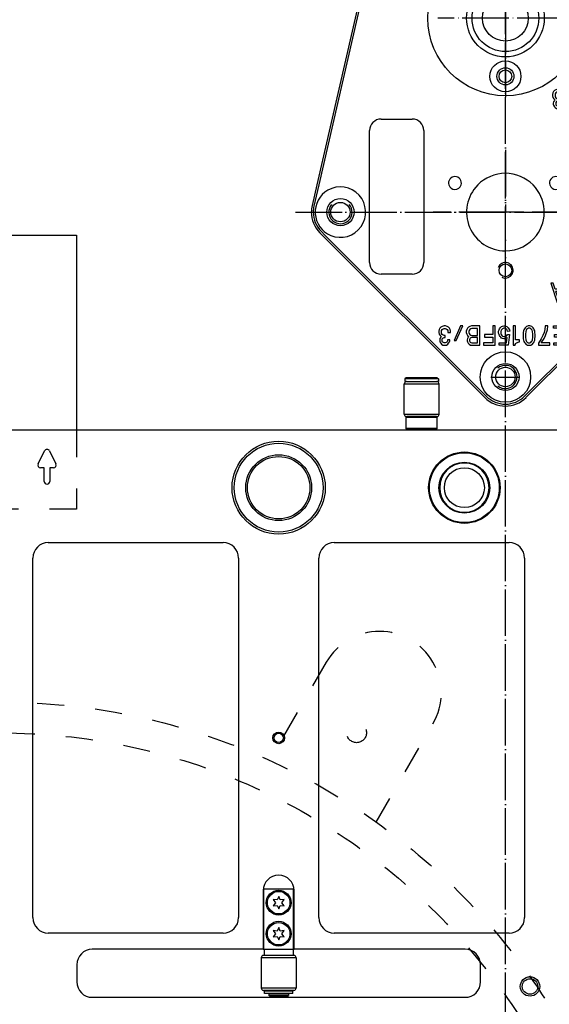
# Model space of a CAD drawing. Extents: x -1763 to 4575, y -3429 to 1051.
# Tile 143 of 174: x 2607 to 2743, y -1633 to -1379. Entities that reach past the tile are written whole.
import ezdxf

# ---------------------------------------------------------------- set-up
doc = ezdxf.new("R2010")
doc.units = 0
doc.linetypes.add('DASHED', pattern=[15, 7, -8])
doc.linetypes.add('DOT_CENTER', pattern=[14, 12, -1, 0, -1])
doc.layers.get('0').update_dxf_attribs({"linetype": 'CONTINUOUS'})
doc.layers.add('1', color=7, linetype='CONTINUOUS')

# ---------------------------------------------------------------- blocks, each defined once
blk = doc.blocks.new('E7018-24101__193', base_point=(2900, -1958.68))
at = {"color": 1, "linetype": 'CONTINUOUS'}
for p, q in [((2896, -1485.08), (2304, -1485.08)), ((2611.71, -1493.76), (2613.37, -1490.42)), ((2614.63, -1490.42), (2616.29, -1493.76)), ((2613.3, -1494.77), (2612.33, -1494.77)), ((2613.3, -1498.31), (2613.3, -1494.77)), ((2614.7, -1494.77), (2614.7, -1498.31)), ((2615.67, -1494.77), (2614.7, -1494.77)), ((2614, -1499.01), (2614, -1499.01)), ((2614.33, -1514.06), (2659.33, -1514.06)), ((2687.99, -1514.06), (2732.99, -1514.06)), ((2610.33, -1610.74), (2610.33, -1518.06)), ((2663.33, -1518.06), (2663.33, -1610.74)), ((2683.99, -1610.74), (2683.99, -1518.06)), ((2736.99, -1518.06), (2736.99, -1610.74)), ((2669.66, -1603.78), (2669.66, -1618.88)), ((2677.66, -1618.88), (2677.66, -1603.78)), ((2659.33, -1614.74), (2614.33, -1614.74)), ((2732.99, -1614.74), (2687.99, -1614.74)), ((2669.66, -1618.88), (2625.66, -1618.88)), ((2669.66, -1618.88), (2669.86, -1618.88)), ((2669.86, -1618.88), (2669.96, -1618.88)), ((2669.96, -1618.88), (2677.36, -1618.88)), ((2677.36, -1618.88), (2677.46, -1618.88)), ((2677.46, -1618.88), (2677.66, -1618.88)), ((2721.66, -1618.88), (2677.66, -1618.88)), ((2621.66, -1622.88), (2621.66, -1627.28)), ((2725.66, -1627.28), (2725.66, -1622.88)), ((2625.66, -1631.28), (2721.66, -1631.28))]:
    blk.add_line(p, q, dxfattribs=at)
for centre, radius in [((2721.49, -1499.91), 9.2), ((2721.49, -1499.91), 9), ((2721.49, -1499.91), 6.55), ((2673.66, -1564.4), 1.5), ((2673.66, -1564.4), 1.2), ((2738.4, -1628.48), 2.5), ((2738.4, -1628.48), 2)]:
    blk.add_circle(centre, radius, dxfattribs=at)
for centre, radius, start, end in [((2614, -1490.73), 0.7, 26.5651, 153.4349), ((2612.33, -1494.07), 0.7, 153.4349, -90), ((2615.67, -1494.07), 0.7, -90, 26.5651), ((2721.49, -1499.91), 6.35, 0, 180), ((2614, -1498.31), 0.7, 180, -90), ((2614, -1498.31), 0.7, -90, 0), ((2721.49, -1499.91), 6.35, 180, 0), ((2614.33, -1518.06), 4, 90, 180), ((2659.33, -1518.06), 4, 0, 90), ((2687.99, -1518.06), 4, 90, 180), ((2732.99, -1518.06), 4, 0, 90), ((2673.66, -1603.78), 4, 0, 180), ((2614.33, -1610.74), 4, 180, -90), ((2659.33, -1610.74), 4, -90, 0), ((2687.99, -1610.74), 4, 180, -90), ((2732.99, -1610.74), 4, -90, 0), ((2625.66, -1622.88), 4, 90, 180), ((2721.66, -1622.88), 4, 0, 90), ((2625.66, -1627.28), 4, 180, -90), ((2721.66, -1627.28), 4, -90, 0)]:
    blk.add_arc(centre, radius, start, end, dxfattribs=at)
blk = doc.blocks.new('23796-0S111__218', base_point=(2677.46, -1630.98))
at = {"color": 1, "linetype": 'CONTINUOUS'}
for p, q in [((2677.46, -1603.38), (2669.86, -1603.38)), ((2669.86, -1618.88), (2669.86, -1603.38)), ((2677.46, -1618.88), (2677.46, -1603.38)), ((2669.86, -1618.88), (2669.96, -1618.88)), ((2669.96, -1618.88), (2677.36, -1618.88)), ((2669.96, -1618.88), (2669.96, -1620.48)), ((2677.36, -1618.88), (2677.46, -1618.88)), ((2677.36, -1618.88), (2677.36, -1620.48)), ((2671.16, -1620.48), (2669.96, -1620.48)), ((2676.16, -1620.48), (2671.16, -1620.48)), ((2677.36, -1620.48), (2676.16, -1620.48)), ((2671.16, -1629.48), (2671.16, -1629.68)), ((2672.06, -1629.68), (2671.16, -1629.68)), ((2672.06, -1630.38), (2671.16, -1630.38)), ((2671.16, -1630.38), (2671.16, -1630.78)), ((2671.36, -1630.98), (2671.16, -1630.78)), ((2673.66, -1630.78), (2671.16, -1630.78)), ((2671.36, -1630.98), (2675.96, -1630.98)), ((2673.66, -1629.68), (2672.06, -1629.68)), ((2672.06, -1630.38), (2672.06, -1630.28)), ((2673.66, -1630.38), (2672.06, -1630.38)), ((2675.26, -1629.68), (2673.66, -1629.68)), ((2675.26, -1630.38), (2673.66, -1630.38)), ((2676.16, -1630.78), (2673.66, -1630.78)), ((2676.16, -1629.68), (2675.26, -1629.68)), ((2675.26, -1630.38), (2675.26, -1630.28)), ((2676.16, -1630.38), (2675.26, -1630.38)), ((2675.96, -1630.98), (2676.16, -1630.78)), ((2676.16, -1629.48), (2676.16, -1629.68)), ((2676.16, -1630.38), (2676.16, -1630.78))]:
    blk.add_line(p, q, dxfattribs=at)
for centre in [(2673.66, -1606.88), (2673.66, -1614.88)]:
    blk.add_circle(centre, 3.2, dxfattribs=at)
blk = doc.blocks.new('WASHER1__219', base_point=(2677.31, -1630.28))
at = {"color": 1, "linetype": 'CONTINUOUS'}
for p, q in [((2671.16, -1629.68), (2670.01, -1629.68)), ((2670.01, -1630.28), (2670.01, -1629.68)), ((2677.31, -1630.28), (2670.01, -1630.28)), ((2672.06, -1629.68), (2671.16, -1629.68)), ((2673.66, -1629.68), (2672.06, -1629.68)), ((2675.26, -1629.68), (2673.66, -1629.68)), ((2676.16, -1629.68), (2675.26, -1629.68)), ((2677.31, -1629.68), (2676.16, -1629.68)), ((2677.31, -1630.28), (2677.31, -1629.68))]:
    blk.add_line(p, q, dxfattribs=at)
blk = doc.blocks.new('BEARING_HK0509__220', base_point=(2678.16, -1629.48))
at = {"color": 1, "linetype": 'CONTINUOUS'}
for p, q in [((2678.16, -1621.08), (2669.16, -1621.08)), ((2669.16, -1621.08), (2669.16, -1628.88)), ((2669.96, -1620.48), (2669.76, -1620.48)), ((2671.16, -1620.48), (2669.96, -1620.48)), ((2676.16, -1620.48), (2671.16, -1620.48)), ((2677.36, -1620.48), (2676.16, -1620.48)), ((2677.56, -1620.48), (2677.36, -1620.48)), ((2678.16, -1621.08), (2678.16, -1628.88)), ((2678.16, -1628.88), (2669.16, -1628.88)), ((2677.56, -1629.48), (2669.76, -1629.48))]:
    blk.add_line(p, q, dxfattribs=at)
for centre, start, end in [((2669.76, -1621.08), 90, 180), ((2677.56, -1621.08), 0, 90), ((2669.76, -1628.88), 180, -90), ((2677.56, -1628.88), -90, 0)]:
    blk.add_arc(centre, 0.6, start, end, dxfattribs=at)
blk = doc.blocks.new('BEARING_ASSY2_1__221', base_point=(2678.16, -1630.98))
for name, p in [('23796-0S111__218', (2677.46, -1630.98)), ('BEARING_HK0509__220', (2678.16, -1629.48)), ('WASHER1__219', (2677.31, -1630.28))]:
    blk.add_blockref(name, p)
blk = doc.blocks.new('E2812-23753-0__238', base_point=(2714.79, -1485.08))
at = {"color": 1, "linetype": 'CONTINUOUS'}
for p, q in [((2706.49, -1471.58), (2706.19, -1471.88)), ((2706.19, -1471.88), (2706.19, -1472.58)), ((2714.79, -1471.88), (2706.19, -1471.88)), ((2714.49, -1471.58), (2706.49, -1471.58)), ((2714.49, -1471.58), (2714.79, -1471.88)), ((2714.79, -1471.88), (2714.79, -1472.58)), ((2706.59, -1472.58), (2706.19, -1472.58)), ((2706.59, -1472.58), (2707.99, -1472.58)), ((2707.99, -1472.58), (2712.99, -1472.58)), ((2712.99, -1472.58), (2714.39, -1472.58)), ((2714.79, -1472.58), (2714.39, -1472.58)), ((2707.99, -1485.08), (2707.99, -1484.88)), ((2712.99, -1485.08), (2712.99, -1484.88))]:
    blk.add_line(p, q, dxfattribs=at)
blk = doc.blocks.new('24791-0S111__239', base_point=(2714.49, -1484.88))
at = {"color": 1, "linetype": 'CONTINUOUS'}
for p, q in [((2706.69, -1481.58), (2706.49, -1481.78)), ((2706.49, -1484.68), (2706.49, -1481.78)), ((2710.49, -1481.78), (2706.49, -1481.78)), ((2710.49, -1481.58), (2706.69, -1481.58)), ((2714.29, -1481.58), (2710.49, -1481.58)), ((2714.49, -1481.78), (2710.49, -1481.78)), ((2714.29, -1481.58), (2714.49, -1481.78)), ((2714.49, -1484.68), (2714.49, -1481.78)), ((2706.69, -1484.88), (2706.49, -1484.68)), ((2710.49, -1484.68), (2706.49, -1484.68)), ((2714.49, -1484.68), (2710.49, -1484.68)), ((2714.29, -1484.88), (2714.49, -1484.68)), ((2710.49, -1484.88), (2706.69, -1484.88)), ((2714.29, -1484.88), (2710.49, -1484.88))]:
    blk.add_line(p, q, dxfattribs=at)
blk = doc.blocks.new('BEARING_HK0509__240', base_point=(2714.99, -1481.58))
at = {"color": 1, "linetype": 'CONTINUOUS'}
for p, q in [((2705.99, -1480.98), (2705.99, -1473.18)), ((2705.99, -1473.18), (2714.99, -1473.18)), ((2706.59, -1472.58), (2707.99, -1472.58)), ((2707.99, -1472.58), (2712.99, -1472.58)), ((2712.99, -1472.58), (2714.39, -1472.58)), ((2714.99, -1480.98), (2714.99, -1473.18)), ((2705.99, -1480.98), (2714.99, -1480.98)), ((2706.59, -1481.58), (2706.69, -1481.58)), ((2710.49, -1481.58), (2706.69, -1481.58)), ((2714.29, -1481.58), (2710.49, -1481.58)), ((2714.29, -1481.58), (2714.39, -1481.58))]:
    blk.add_line(p, q, dxfattribs=at)
for centre, start, end in [((2706.59, -1473.18), 90, 180), ((2714.39, -1473.18), 0, 90), ((2706.59, -1480.98), 180, -90), ((2714.39, -1480.98), -90, 0)]:
    blk.add_arc(centre, 0.6, start, end, dxfattribs=at)
blk = doc.blocks.new('BEARING_ASSY1_1__241', base_point=(2714.99, -1485.08))
for name, p in [('E2812-23753-0__238', (2714.79, -1485.08)), ('BEARING_HK0509__240', (2714.99, -1481.58)), ('24791-0S111__239', (2714.49, -1484.88))]:
    blk.add_blockref(name, p)
blk = doc.blocks.new('BEARINGS__258', base_point=(2852.31, -1972.18))
for name, p in [('BEARING_ASSY1_1__241', (2714.99, -1485.08)), ('BEARING_ASSY2_1__221', (2678.16, -1630.98))]:
    blk.add_blockref(name, p)
blk = doc.blocks.new('0515-2034_M3X12_3__272', base_point=(2676.56, -1617.78))
at = {"color": 1, "linetype": 'CONTINUOUS'}
for p, q in [((2673.26, -1614.19), (2672.27, -1614.08)), ((2672.27, -1614.08), (2672.86, -1614.88)), ((2673.66, -1613.28), (2673.26, -1614.19)), ((2674.06, -1614.19), (2673.66, -1613.28)), ((2675.05, -1614.08), (2674.06, -1614.19)), ((2674.46, -1614.88), (2675.05, -1614.08)), ((2672.86, -1614.88), (2672.27, -1615.68)), ((2672.27, -1615.68), (2673.26, -1615.57)), ((2673.26, -1615.57), (2673.66, -1616.48)), ((2673.66, -1616.48), (2674.06, -1615.57)), ((2674.06, -1615.57), (2675.05, -1615.68)), ((2675.05, -1615.68), (2674.46, -1614.88))]:
    blk.add_line(p, q, dxfattribs=at)
blk.add_circle((2673.66, -1614.88), 2.9, dxfattribs=at)
blk = doc.blocks.new('0515-2034_M3X12_2__273', base_point=(2676.56, -1609.78))
at = {"color": 1, "linetype": 'CONTINUOUS'}
for p, q in [((2673.26, -1606.19), (2672.27, -1606.08)), ((2672.27, -1606.08), (2672.86, -1606.88)), ((2673.66, -1605.28), (2673.26, -1606.19)), ((2674.06, -1606.19), (2673.66, -1605.28)), ((2675.05, -1606.08), (2674.06, -1606.19)), ((2674.46, -1606.88), (2675.05, -1606.08)), ((2672.86, -1606.88), (2672.27, -1607.68)), ((2672.27, -1607.68), (2673.26, -1607.57)), ((2673.26, -1607.57), (2673.66, -1608.48)), ((2673.66, -1608.48), (2674.06, -1607.57)), ((2674.06, -1607.57), (2675.05, -1607.68)), ((2675.05, -1607.68), (2674.46, -1606.88))]:
    blk.add_line(p, q, dxfattribs=at)
blk.add_circle((2673.66, -1606.88), 2.9, dxfattribs=at)
blk = doc.blocks.new('SCREWSET_STIFFENER__280', base_point=(2823.88, -1839.78))
for name, p in [('0515-2034_M3X12_2__273', (2676.56, -1609.78)), ('0515-2034_M3X12_3__272', (2676.56, -1617.78))]:
    blk.add_blockref(name, p)
blk = doc.blocks.new('21791-0S112_2__283', base_point=(2685.66, -1511.91))
at = {"color": 1, "linetype": 'CONTINUOUS'}
for radius in [12, 11.45, 8.49, 8.03]:
    blk.add_circle((2673.66, -1499.91), radius, dxfattribs=at)
blk = doc.blocks.new('BUSHINGS_INTERFACE__284', base_point=(2685.66, -1955.85))
blk.add_blockref('21791-0S112_2__283', (2685.66, -1511.91))
blk = doc.blocks.new('6960-0041-0_2__292', base_point=(2727.84, -1506.26))
at = {"color": 1, "linetype": 'CONTINUOUS'}
blk.add_circle((2721.49, -1499.91), 5.15, dxfattribs=at)
for start, end in [(0, 180), (180, 0)]:
    blk.add_arc((2721.49, -1499.91), 6.35, start, end, dxfattribs=at)
blk = doc.blocks.new('HOLEPLUGS__293', base_point=(2875.16, -1950.2))
blk.add_blockref('6960-0041-0_2__292', (2727.84, -1506.26))
blk = doc.blocks.new('SMALLPARTS__301', base_point=(2940, -1972.18))
for name, p in [('BEARINGS__258', (2852.31, -1972.18)), ('BUSHINGS_INTERFACE__284', (2685.66, -1955.85)), ('HOLEPLUGS__293', (2875.16, -1950.2)), ('SCREWSET_STIFFENER__280', (2823.88, -1839.78))]:
    blk.add_blockref(name, p)
blk = doc.blocks.new('E7018-64101__302', base_point=(2940, -1972.18))
for name, p in [('SMALLPARTS__301', (2940, -1972.18)), ('E7018-24101__193', (2900, -1958.68))]:
    blk.add_blockref(name, p)
blk = doc.blocks.new('DUT_BOARD__303', base_point=(2884.31, -1929.7))
at = {"color": 1, "linetype": 'CONTINUOUS'}
for p, q in [((2614.33, -1514.06), (2659.33, -1514.06)), ((2687.99, -1514.06), (2732.99, -1514.06)), ((2610.33, -1610.74), (2610.33, -1518.06)), ((2663.33, -1518.06), (2663.33, -1610.74)), ((2683.99, -1610.74), (2683.99, -1518.06)), ((2736.99, -1518.06), (2736.99, -1610.74)), ((2659.33, -1614.74), (2614.33, -1614.74)), ((2732.99, -1614.74), (2687.99, -1614.74))]:
    blk.add_line(p, q, dxfattribs=at)
for centre, start, end in [((2614.33, -1518.06), 90, 180), ((2659.33, -1518.06), 0, 90), ((2687.99, -1518.06), 90, 180), ((2732.99, -1518.06), 0, 90), ((2614.33, -1610.74), 180, -90), ((2659.33, -1610.74), -90, 0), ((2687.99, -1610.74), 180, -90), ((2732.99, -1610.74), -90, 0)]:
    blk.add_arc(centre, 4, start, end, dxfattribs=at)
blk = doc.blocks.new('STIFF_ASSY_DUTBD__304', base_point=(2940, -1972.18))
for name, p in [('E7018-64101__302', (2940, -1972.18)), ('DUT_BOARD__303', (2884.31, -1929.7))]:
    blk.add_blockref(name, p)
blk = doc.blocks.new('A1__382', base_point=(2940, -1972.18))
blk.add_blockref('STIFF_ASSY_DUTBD__304', (2940, -1972.18))
blk = doc.blocks.new('FRONT1__383', base_point=(2850.3, -1381.88))
blk.add_blockref('A1__382', (2940, -1972.18))
blk = doc.blocks.new('L1__384', base_point=(2850.3, -1381.88))
blk.add_blockref('FRONT1__383', (2850.3, -1381.88))
blk = doc.blocks.new('PIN__623', base_point=(2712.06, -1358.88))
at = {"layer": '1', "color": 4, "linetype": 'CONTINUOUS'}
for centre, radius in [((2732.06, -1378.88), 20), ((2719.07, -1371.38), 4), ((2745.05, -1371.38), 4), ((2719.07, -1371.38), 2.2), ((2732.06, -1378.88), 10), ((2732.06, -1378.88), 8.6), ((2745.05, -1371.38), 2.2), ((2732.06, -1378.88), 5.9), ((2732.06, -1393.88), 4), ((2732.06, -1393.88), 2.2)]:
    blk.add_circle(centre, radius, dxfattribs=at)
blk = doc.blocks.new('E7015-23252__624', base_point=(2782.06, -1282.88))
at = {"layer": '1', "color": 6, "linetype": 'DOT_CENTER'}
for p, q in [((2732.06, -1288.25), (2732.06, -1324.68)), ((2747.06, -1303.88), (2714.69, -1303.88)), ((2732.06, -1362.06), (2732.06, -1399.26)), ((2747.06, -1378.88), (2714.69, -1378.88)), ((2732.06, -1412.82), (2732.06, -1428.88)), ((2732.06, -1428.88), (2713.43, -1428.88)), ((2732.06, -1449.07), (2732.06, -1428.88)), ((2750.91, -1428.88), (2732.06, -1428.88))]:
    blk.add_line(p, q, dxfattribs=at)
at = {"layer": '1', "color": 6, "linetype": 'CONTINUOUS'}
for p, q in [((2711.59, -1299.19), (2683.47, -1421.88)), ((2712.08, -1299.3), (2683.98, -1421.88)), ((2780.14, -1421.88), (2752.04, -1299.3)), ((2780.65, -1421.88), (2752.53, -1299.19)), ((2745.02, -1322.27), (2744.62, -1322.39)), ((2745.35, -1322.2), (2745.02, -1322.27)), ((2745.69, -1322.2), (2745.35, -1322.2)), ((2746.03, -1322.27), (2745.69, -1322.2)), ((2746.42, -1322.39), (2746.03, -1322.27)), ((2743.61, -1323.58), (2743.44, -1324.2)), ((2743.44, -1324.2), (2744.06, -1324.2)), ((2743.78, -1323.2), (2743.61, -1323.58)), ((2744.06, -1322.83), (2743.78, -1323.2)), ((2744.4, -1322.52), (2744.06, -1322.83)), ((2744.06, -1324.2), (2744.17, -1323.7)), ((2744.17, -1323.7), (2744.34, -1323.39)), ((2744.34, -1323.39), (2744.51, -1323.2)), ((2744.62, -1322.39), (2744.4, -1322.52)), ((2744.51, -1323.2), (2744.68, -1323.08)), ((2744.68, -1323.08), (2745.02, -1322.95)), ((2745.02, -1322.95), (2745.35, -1322.89)), ((2745.35, -1322.89), (2745.69, -1322.89)), ((2745.69, -1322.89), (2746.03, -1322.95)), ((2746.03, -1322.95), (2746.37, -1323.08)), ((2746.37, -1323.08), (2746.54, -1323.2)), ((2746.65, -1322.52), (2746.42, -1322.39)), ((2746.54, -1323.2), (2746.7, -1323.39)), ((2746.7, -1323.39), (2746.87, -1323.7)), ((2746.87, -1323.7), (2746.99, -1324.08)), ((2747.21, -1323.14), (2746.99, -1322.83)), ((2746.99, -1324.08), (2747.04, -1324.52)), ((2747.04, -1324.52), (2747.04, -1324.89)), ((2747.44, -1323.52), (2747.21, -1323.14)), ((2747.6, -1324.08), (2747.44, -1323.52)), ((2747.66, -1324.52), (2747.6, -1324.08)), ((2747.66, -1324.89), (2747.66, -1324.52)), ((2744.12, -1325.45), (2743.55, -1325.58)), ((2743.55, -1325.58), (2743.72, -1326.08)), ((2743.72, -1326.08), (2744, -1326.58)), ((2744, -1326.58), (2744.29, -1326.83)), ((2744.29, -1325.89), (2744.12, -1325.45)), ((2744.45, -1326.14), (2744.29, -1325.89)), ((2744.29, -1326.83), (2744.62, -1327.02)), ((2744.68, -1326.33), (2744.45, -1326.14)), ((2744.62, -1327.02), (2745.02, -1327.14)), ((2745.02, -1326.45), (2744.68, -1326.33)), ((2745.35, -1326.52), (2745.02, -1326.45)), ((2745.02, -1327.14), (2745.35, -1327.2)), ((2745.69, -1326.52), (2745.35, -1326.52)), ((2745.35, -1327.2), (2745.69, -1327.2)), ((2746.03, -1326.45), (2745.69, -1326.52)), ((2745.69, -1327.2), (2746.03, -1327.14)), ((2746.37, -1326.33), (2746.03, -1326.45)), ((2746.03, -1327.14), (2746.42, -1327.02)), ((2746.54, -1326.2), (2746.37, -1326.33)), ((2746.42, -1327.02), (2746.65, -1326.89)), ((2746.7, -1326.02), (2746.54, -1326.2)), ((2746.65, -1326.89), (2746.99, -1326.58)), ((2746.87, -1325.7), (2746.7, -1326.02)), ((2746.99, -1325.33), (2746.87, -1325.7)), ((2747.04, -1324.89), (2746.99, -1325.33)), ((2746.99, -1326.58), (2747.21, -1326.27)), ((2747.21, -1326.27), (2747.44, -1325.89)), ((2747.44, -1325.89), (2747.6, -1325.33)), ((2747.6, -1325.33), (2747.66, -1324.89)), ((2744.29, -1398.14), (2744.17, -1398.58)), ((2744.45, -1397.83), (2744.29, -1398.14)), ((2744.74, -1397.52), (2744.45, -1397.83)), ((2745.07, -1397.33), (2744.74, -1397.52)), ((2744.9, -1398.39), (2744.85, -1398.64)), ((2745.07, -1398.14), (2744.9, -1398.39)), ((2745.52, -1397.2), (2745.07, -1397.33)), ((2745.3, -1397.95), (2745.07, -1398.14)), ((2745.58, -1397.89), (2745.3, -1397.95)), ((2747.66, -1397.2), (2745.52, -1397.2)), ((2747.04, -1397.89), (2745.58, -1397.89)), ((2747.04, -1399.64), (2747.04, -1397.89)), ((2747.66, -1402.2), (2747.66, -1397.2)), ((2744.17, -1398.58), (2744.17, -1398.89)), ((2744.17, -1398.89), (2744.29, -1399.33)), ((2744.29, -1399.33), (2744.51, -1399.7)), ((2744.45, -1400.45), (2744.4, -1400.77)), ((2744.4, -1400.77), (2744.4, -1401.02)), ((2744.68, -1400.08), (2744.45, -1400.45)), ((2744.51, -1399.7), (2744.79, -1399.95)), ((2744.79, -1399.95), (2744.68, -1400.08)), ((2744.85, -1398.64), (2744.85, -1398.89)), ((2744.85, -1398.89), (2744.9, -1399.14)), ((2744.9, -1399.14), (2745.07, -1399.39)), ((2745.07, -1400.58), (2745.02, -1400.77)), ((2745.02, -1400.77), (2745.02, -1401.02)), ((2745.07, -1399.39), (2745.3, -1399.58)), ((2745.19, -1400.39), (2745.07, -1400.58)), ((2745.35, -1400.27), (2745.19, -1400.39)), ((2745.3, -1399.58), (2745.58, -1399.64)), ((2745.58, -1400.2), (2745.35, -1400.27)), ((2745.58, -1399.64), (2747.04, -1399.64)), ((2747.04, -1400.2), (2745.58, -1400.2)), ((2747.04, -1401.58), (2747.04, -1400.2)), ((2744.4, -1401.02), (2744.45, -1401.33)), ((2744.45, -1401.33), (2744.68, -1401.7)), ((2744.68, -1401.7), (2744.9, -1401.95)), ((2744.9, -1401.95), (2745.24, -1402.14)), ((2745.02, -1401.02), (2745.07, -1401.2)), ((2745.07, -1401.2), (2745.19, -1401.39)), ((2745.19, -1401.39), (2745.35, -1401.52)), ((2745.24, -1402.14), (2745.52, -1402.2)), ((2745.35, -1401.52), (2745.58, -1401.58)), ((2745.52, -1402.2), (2747.66, -1402.2)), ((2745.58, -1401.58), (2747.04, -1401.58)), ((2700.06, -1404.88), (2708.06, -1404.88)), ((2756.06, -1404.88), (2764.06, -1404.88)), ((2697.06, -1421.88), (2697.06, -1407.88)), ((2711.06, -1407.88), (2711.06, -1421.88)), ((2753.06, -1421.88), (2753.06, -1407.88)), ((2767.06, -1407.88), (2767.06, -1421.88)), ((2683.47, -1421.88), (2682.25, -1427.2)), ((2683.98, -1421.88), (2682.74, -1427.32)), ((2697.06, -1441.88), (2697.06, -1421.88)), ((2711.06, -1421.88), (2711.06, -1441.88)), ((2753.06, -1441.88), (2753.06, -1421.88)), ((2767.06, -1421.88), (2767.06, -1441.88)), ((2781.38, -1427.32), (2780.14, -1421.88)), ((2781.87, -1427.2), (2780.65, -1421.88)), ((2685.66, -1434.88), (2684.61, -1433.83)), ((2779.51, -1433.83), (2778.46, -1434.88)), ((2684.95, -1434.88), (2684.26, -1434.18)), ((2726.76, -1476.68), (2684.95, -1434.88)), ((2727.11, -1476.33), (2685.66, -1434.88)), ((2778.46, -1434.88), (2737.01, -1476.33)), ((2779.17, -1434.88), (2737.36, -1476.68)), ((2779.86, -1434.18), (2779.17, -1434.88)), ((2708.06, -1444.88), (2700.06, -1444.88)), ((2764.06, -1444.88), (2756.06, -1444.88)), ((2744.34, -1447.2), (2743.72, -1447.2)), ((2743.72, -1447.2), (2745.35, -1452.2)), ((2744.85, -1448.7), (2744.34, -1447.2)), ((2746.54, -1448.7), (2744.85, -1448.7)), ((2746.03, -1452.2), (2747.66, -1447.2)), ((2747.04, -1447.2), (2746.54, -1448.7)), ((2747.66, -1447.2), (2747.04, -1447.2)), ((2746.37, -1449.33), (2744.96, -1449.33)), ((2744.96, -1449.33), (2745.69, -1451.33)), ((2745.69, -1451.33), (2746.37, -1449.33)), ((2745.35, -1452.2), (2746.03, -1452.2)), ((2715.01, -1459.14), (2714.9, -1459.58)), ((2715.18, -1458.83), (2715.01, -1459.14)), ((2715.46, -1458.52), (2715.18, -1458.83)), ((2715.8, -1458.33), (2715.46, -1458.52)), ((2715.63, -1459.39), (2715.8, -1459.14)), ((2716.25, -1458.2), (2715.8, -1458.33)), ((2715.8, -1459.14), (2716.03, -1458.95)), ((2716.03, -1458.95), (2716.31, -1458.89)), ((2716.59, -1458.2), (2716.25, -1458.2)), ((2716.31, -1458.89), (2716.53, -1458.89)), ((2716.53, -1458.89), (2716.81, -1458.95)), ((2717.04, -1458.33), (2716.59, -1458.2)), ((2716.81, -1458.95), (2717.04, -1459.14)), ((2717.38, -1458.52), (2717.04, -1458.33)), ((2717.04, -1459.14), (2717.21, -1459.39)), ((2717.66, -1458.83), (2717.38, -1458.52)), ((2717.83, -1459.14), (2717.66, -1458.83)), ((2717.94, -1459.58), (2717.83, -1459.14)), ((2720.53, -1458.2), (2718.84, -1461.95)), ((2719.4, -1461.95), (2721.09, -1458.2)), ((2721.09, -1458.2), (2720.53, -1458.2)), ((2722.1, -1459.14), (2721.99, -1459.58)), ((2722.27, -1458.83), (2722.1, -1459.14)), ((2722.55, -1458.52), (2722.27, -1458.83)), ((2722.89, -1458.33), (2722.55, -1458.52)), ((2722.89, -1459.14), (2722.72, -1459.39)), ((2723.34, -1458.2), (2722.89, -1458.33)), ((2723.11, -1458.95), (2722.89, -1459.14)), ((2723.4, -1458.89), (2723.11, -1458.95)), ((2725.48, -1458.2), (2723.34, -1458.2)), ((2724.86, -1458.89), (2723.4, -1458.89)), ((2724.86, -1460.64), (2724.86, -1458.89)), ((2725.48, -1463.2), (2725.48, -1458.2)), ((2728.8, -1458.2), (2728.8, -1460.45)), ((2729.41, -1458.2), (2728.8, -1458.2)), ((2729.41, -1463.2), (2729.41, -1458.2)), ((2730.31, -1459.58), (2730.43, -1459.2)), ((2730.43, -1459.2), (2730.54, -1458.95)), ((2730.54, -1458.95), (2730.71, -1458.7)), ((2730.71, -1458.7), (2730.88, -1458.52)), ((2730.88, -1458.52), (2731.05, -1458.39)), ((2730.99, -1459.33), (2730.88, -1459.64)), ((2731.1, -1459.14), (2730.99, -1459.33)), ((2731.05, -1458.39), (2731.33, -1458.27)), ((2731.33, -1458.95), (2731.1, -1459.14)), ((2731.33, -1458.27), (2731.61, -1458.2)), ((2731.61, -1458.83), (2731.33, -1458.95)), ((2731.61, -1458.2), (2731.89, -1458.2)), ((2731.89, -1458.83), (2731.61, -1458.83)), ((2731.89, -1458.2), (2732.17, -1458.27)), ((2732.17, -1458.95), (2731.89, -1458.83)), ((2732.17, -1458.27), (2732.45, -1458.39)), ((2732.4, -1459.14), (2732.17, -1458.95)), ((2732.51, -1459.33), (2732.4, -1459.14)), ((2732.45, -1458.39), (2732.62, -1458.52)), ((2732.62, -1459.64), (2732.51, -1459.33)), ((2732.62, -1458.52), (2732.79, -1458.7)), ((2732.79, -1458.7), (2732.96, -1458.95)), ((2732.96, -1458.95), (2733.07, -1459.2)), ((2733.07, -1459.2), (2733.18, -1459.58)), ((2734.08, -1458.2), (2734.08, -1463.2)), ((2734.65, -1458.2), (2734.08, -1458.2)), ((2734.65, -1461.83), (2734.65, -1458.2)), ((2736.84, -1459.2), (2736.73, -1459.52)), ((2736.95, -1458.95), (2736.84, -1459.2)), ((2737.12, -1458.7), (2736.95, -1458.95)), ((2737.29, -1458.52), (2737.12, -1458.7)), ((2737.46, -1458.39), (2737.29, -1458.52)), ((2737.4, -1459.33), (2737.29, -1459.64)), ((2737.51, -1459.14), (2737.4, -1459.33)), ((2737.74, -1458.27), (2737.46, -1458.39)), ((2737.74, -1458.95), (2737.51, -1459.14)), ((2737.96, -1458.2), (2737.74, -1458.27)), ((2737.96, -1458.83), (2737.74, -1458.95)), ((2738.36, -1458.2), (2737.96, -1458.2)), ((2738.36, -1458.83), (2737.96, -1458.83)), ((2738.58, -1458.27), (2738.36, -1458.2)), ((2738.58, -1458.95), (2738.36, -1458.83)), ((2738.86, -1458.39), (2738.58, -1458.27)), ((2738.81, -1459.14), (2738.58, -1458.95)), ((2738.92, -1459.33), (2738.81, -1459.14)), ((2739.03, -1458.52), (2738.86, -1458.39)), ((2739.03, -1459.64), (2738.92, -1459.33)), ((2739.2, -1458.7), (2739.03, -1458.52)), ((2739.37, -1458.95), (2739.2, -1458.7)), ((2739.48, -1459.2), (2739.37, -1458.95)), ((2739.6, -1459.52), (2739.48, -1459.2)), ((2742.18, -1459.14), (2742.01, -1459.89)), ((2742.3, -1458.2), (2742.18, -1459.14)), ((2742.97, -1458.2), (2742.3, -1458.2)), ((2742.58, -1460.14), (2742.86, -1459.2)), ((2742.86, -1459.2), (2742.97, -1458.2)), ((2744.43, -1458.2), (2747.7, -1458.2)), ((2744.43, -1458.83), (2744.43, -1458.2)), ((2747.08, -1458.83), (2744.43, -1458.83)), ((2747.08, -1460.45), (2747.08, -1458.83)), ((2747.7, -1458.2), (2747.7, -1463.2)), ((2714.9, -1459.58), (2714.9, -1459.89)), ((2714.9, -1459.89), (2715.01, -1460.33)), ((2715.01, -1460.33), (2715.24, -1460.7)), ((2715.18, -1461.45), (2715.13, -1461.77)), ((2715.13, -1461.77), (2715.13, -1462.02)), ((2715.41, -1461.08), (2715.18, -1461.45)), ((2715.24, -1460.7), (2715.52, -1460.95)), ((2715.52, -1460.95), (2715.41, -1461.08)), ((2715.58, -1459.64), (2715.63, -1459.39)), ((2715.58, -1459.89), (2715.58, -1459.64)), ((2715.63, -1460.14), (2715.58, -1459.89)), ((2715.8, -1460.39), (2715.63, -1460.14)), ((2715.75, -1461.77), (2715.8, -1461.58)), ((2715.75, -1462.02), (2715.75, -1461.77)), ((2716.03, -1460.58), (2715.8, -1460.39)), ((2715.8, -1461.58), (2715.91, -1461.39)), ((2715.91, -1461.39), (2716.08, -1461.27)), ((2716.31, -1460.64), (2716.03, -1460.58)), ((2716.08, -1461.27), (2716.31, -1461.2)), ((2716.53, -1460.64), (2716.31, -1460.64)), ((2716.31, -1461.2), (2716.53, -1461.2)), ((2716.53, -1461.2), (2716.53, -1460.64)), ((2717.71, -1461.77), (2717.1, -1461.77)), ((2717.1, -1461.77), (2717.1, -1462.02)), ((2717.21, -1459.39), (2717.26, -1459.64)), ((2717.26, -1459.64), (2717.26, -1459.89)), ((2717.26, -1459.89), (2717.94, -1459.89)), ((2717.71, -1462.02), (2717.71, -1461.77)), ((2717.94, -1459.89), (2717.94, -1459.58)), ((2721.99, -1459.58), (2721.99, -1459.89)), ((2721.99, -1459.89), (2722.1, -1460.33)), ((2722.1, -1460.33), (2722.33, -1460.7)), ((2722.27, -1461.45), (2722.21, -1461.77)), ((2722.21, -1461.77), (2722.21, -1462.02)), ((2722.5, -1461.08), (2722.27, -1461.45)), ((2722.33, -1460.7), (2722.61, -1460.95)), ((2722.61, -1460.95), (2722.5, -1461.08)), ((2722.72, -1459.39), (2722.66, -1459.64)), ((2722.66, -1459.64), (2722.66, -1459.89)), ((2722.66, -1459.89), (2722.72, -1460.14)), ((2722.72, -1460.14), (2722.89, -1460.39)), ((2722.89, -1461.58), (2722.83, -1461.77)), ((2722.83, -1461.77), (2722.83, -1462.02)), ((2722.89, -1460.39), (2723.11, -1460.58)), ((2723, -1461.39), (2722.89, -1461.58)), ((2723.17, -1461.27), (2723, -1461.39)), ((2723.11, -1460.58), (2723.4, -1460.64)), ((2723.4, -1461.2), (2723.17, -1461.27)), ((2723.4, -1460.64), (2724.86, -1460.64)), ((2724.86, -1461.2), (2723.4, -1461.2)), ((2724.86, -1462.58), (2724.86, -1461.2)), ((2728.8, -1460.45), (2726.71, -1460.45)), ((2726.71, -1460.45), (2726.71, -1461.08)), ((2726.71, -1461.08), (2728.8, -1461.08)), ((2728.8, -1461.08), (2728.8, -1462.58)), ((2730.31, -1460.08), (2730.31, -1459.58)), ((2730.43, -1460.45), (2730.31, -1460.08)), ((2730.54, -1460.7), (2730.43, -1460.45)), ((2730.71, -1460.95), (2730.54, -1460.7)), ((2730.88, -1461.14), (2730.71, -1460.95)), ((2730.88, -1459.64), (2730.88, -1460.14)), ((2730.88, -1460.14), (2730.99, -1460.45)), ((2731.05, -1461.33), (2730.88, -1461.14)), ((2730.99, -1460.45), (2731.1, -1460.64)), ((2731.33, -1461.45), (2731.05, -1461.33)), ((2731.1, -1460.64), (2731.33, -1460.83)), ((2731.33, -1460.83), (2731.61, -1460.95)), ((2731.61, -1461.52), (2731.33, -1461.45)), ((2731.61, -1460.95), (2731.89, -1460.95)), ((2731.89, -1461.52), (2731.61, -1461.52)), ((2731.89, -1460.95), (2732.23, -1460.83)), ((2732.23, -1461.39), (2731.89, -1461.52)), ((2732.23, -1460.83), (2732.45, -1460.64)), ((2732.51, -1461.2), (2732.23, -1461.39)), ((2732.34, -1462.58), (2732.51, -1461.2)), ((2732.45, -1460.64), (2732.56, -1460.45)), ((2732.56, -1460.45), (2733.13, -1460.45)), ((2733.18, -1459.58), (2732.62, -1459.64)), ((2733.13, -1460.45), (2732.79, -1463.2)), ((2735.71, -1461.83), (2734.65, -1461.83)), ((2735.71, -1462.33), (2735.71, -1461.83)), ((2736.67, -1459.89), (2736.61, -1460.45)), ((2736.61, -1460.45), (2736.61, -1460.95)), ((2736.61, -1460.95), (2736.67, -1461.52)), ((2736.73, -1459.52), (2736.67, -1459.89)), ((2736.67, -1461.52), (2736.73, -1461.89)), ((2736.73, -1461.89), (2736.84, -1462.2)), ((2737.29, -1459.64), (2737.23, -1460.33)), ((2737.23, -1460.33), (2737.23, -1461.08)), ((2737.23, -1461.08), (2737.29, -1461.77)), ((2737.29, -1461.77), (2737.4, -1462.08)), ((2738.92, -1462.08), (2739.03, -1461.77)), ((2739.09, -1460.33), (2739.03, -1459.64)), ((2739.03, -1461.77), (2739.09, -1461.08)), ((2739.09, -1461.08), (2739.09, -1460.33)), ((2739.48, -1462.2), (2739.6, -1461.89)), ((2739.65, -1459.89), (2739.6, -1459.52)), ((2739.6, -1461.89), (2739.65, -1461.52)), ((2739.71, -1460.45), (2739.65, -1459.89)), ((2739.65, -1461.52), (2739.71, -1460.95)), ((2739.71, -1460.95), (2739.71, -1460.45)), ((2741.28, -1461.58), (2740.61, -1462.64)), ((2741.73, -1460.64), (2741.28, -1461.58)), ((2741.28, -1462.58), (2742.01, -1461.45)), ((2742.01, -1459.89), (2741.73, -1460.64)), ((2742.01, -1461.45), (2742.35, -1460.7)), ((2742.35, -1460.7), (2742.58, -1460.14)), ((2744.71, -1461.08), (2744.71, -1460.45)), ((2744.71, -1460.45), (2747.08, -1460.45)), ((2747.08, -1461.08), (2744.71, -1461.08)), ((2747.08, -1462.58), (2747.08, -1461.08)), ((2715.13, -1462.02), (2715.18, -1462.33)), ((2715.18, -1462.33), (2715.41, -1462.7)), ((2715.41, -1462.7), (2715.63, -1462.95)), ((2715.63, -1462.95), (2715.97, -1463.14)), ((2715.8, -1462.2), (2715.75, -1462.02)), ((2715.91, -1462.39), (2715.8, -1462.2)), ((2716.08, -1462.52), (2715.91, -1462.39)), ((2715.97, -1463.14), (2716.25, -1463.2)), ((2716.31, -1462.58), (2716.08, -1462.52)), ((2716.25, -1463.2), (2716.59, -1463.2)), ((2716.53, -1462.58), (2716.31, -1462.58)), ((2716.76, -1462.52), (2716.53, -1462.58)), ((2716.59, -1463.2), (2716.87, -1463.14)), ((2716.93, -1462.39), (2716.76, -1462.52)), ((2716.87, -1463.14), (2717.21, -1462.95)), ((2717.04, -1462.2), (2716.93, -1462.39)), ((2717.1, -1462.02), (2717.04, -1462.2)), ((2717.21, -1462.95), (2717.43, -1462.7)), ((2717.43, -1462.7), (2717.66, -1462.33)), ((2717.66, -1462.33), (2717.71, -1462.02)), ((2718.84, -1461.95), (2719.4, -1461.95)), ((2722.21, -1462.02), (2722.27, -1462.33)), ((2722.27, -1462.33), (2722.5, -1462.7)), ((2722.5, -1462.7), (2722.72, -1462.95)), ((2722.72, -1462.95), (2723.06, -1463.14)), ((2722.83, -1462.02), (2722.89, -1462.2)), ((2722.89, -1462.2), (2723, -1462.39)), ((2723, -1462.39), (2723.17, -1462.52)), ((2723.06, -1463.14), (2723.34, -1463.2)), ((2723.17, -1462.52), (2723.4, -1462.58)), ((2723.34, -1463.2), (2725.48, -1463.2)), ((2723.4, -1462.58), (2724.86, -1462.58)), ((2728.8, -1462.58), (2726.38, -1462.58)), ((2726.38, -1462.58), (2726.38, -1463.2)), ((2726.38, -1463.2), (2729.41, -1463.2)), ((2730.48, -1463.2), (2730.48, -1462.58)), ((2730.48, -1462.58), (2732.34, -1462.58)), ((2732.79, -1463.2), (2730.48, -1463.2)), ((2734.08, -1463.2), (2734.53, -1463.2)), ((2734.53, -1463.2), (2734.59, -1463.02)), ((2734.59, -1463.02), (2734.76, -1462.77)), ((2734.76, -1462.77), (2734.93, -1462.58)), ((2734.93, -1462.58), (2735.15, -1462.45)), ((2735.15, -1462.45), (2735.32, -1462.39)), ((2735.32, -1462.39), (2735.6, -1462.33)), ((2735.6, -1462.33), (2735.71, -1462.33)), ((2736.84, -1462.2), (2736.95, -1462.45)), ((2736.95, -1462.45), (2737.12, -1462.7)), ((2737.12, -1462.7), (2737.29, -1462.89)), ((2737.29, -1462.89), (2737.46, -1463.02)), ((2737.4, -1462.08), (2737.51, -1462.27)), ((2737.46, -1463.02), (2737.74, -1463.14)), ((2737.51, -1462.27), (2737.74, -1462.45)), ((2737.74, -1462.45), (2737.96, -1462.58)), ((2737.74, -1463.14), (2737.96, -1463.2)), ((2737.96, -1462.58), (2738.36, -1462.58)), ((2737.96, -1463.2), (2738.36, -1463.2)), ((2738.36, -1462.58), (2738.58, -1462.45)), ((2738.36, -1463.2), (2738.58, -1463.14)), ((2738.58, -1462.45), (2738.81, -1462.27)), ((2738.58, -1463.14), (2738.86, -1463.02)), ((2738.81, -1462.27), (2738.92, -1462.08)), ((2738.86, -1463.02), (2739.03, -1462.89)), ((2739.03, -1462.89), (2739.2, -1462.7)), ((2739.2, -1462.7), (2739.37, -1462.45)), ((2739.37, -1462.45), (2739.48, -1462.2)), ((2740.61, -1462.64), (2740.61, -1463.2)), ((2740.61, -1463.2), (2743.53, -1463.2)), ((2743.53, -1462.58), (2741.28, -1462.58)), ((2743.53, -1463.2), (2743.53, -1462.58)), ((2744.49, -1463.2), (2744.49, -1462.58)), ((2744.49, -1462.58), (2747.08, -1462.58)), ((2747.7, -1463.2), (2744.49, -1463.2))]:
    blk.add_line(p, q, dxfattribs=at)
for centre, radius in [((2732.06, -1303.88), 10), ((2719.07, -1296.38), 1.65), ((2745.05, -1296.38), 1.65), ((2732.06, -1318.88), 1.65), ((2719.07, -1371.38), 1.65), ((2732.06, -1378.88), 10), ((2745.05, -1371.38), 1.65), ((2732.06, -1393.88), 1.65), ((2689.56, -1428.88), 3.5), ((2774.56, -1428.88), 3.5), ((2732.06, -1443.88), 1.65), ((2732.06, -1471.38), 6.5), ((2732.06, -1471.38), 3.5)]:
    blk.add_circle(centre, radius, dxfattribs=at)
for centre, radius, start, end in [((2732.06, -1303.88), 21, 90, 167.0908), ((2732.06, -1303.88), 20.5, 90, 167.0908), ((2732.06, -1303.88), 21, 12.9092, 90), ((2732.06, -1303.88), 20.5, 12.9092, 90), ((2700.06, -1407.88), 3, 90, 180), ((2708.06, -1407.88), 3, 0, 90), ((2756.06, -1407.88), 3, 90, 180), ((2764.06, -1407.88), 3, 0, 90), ((2719.07, -1421.38), 1.65, 90, -162.3603), ((2719.07, -1421.38), 1.65, -17.6397, 90), ((2732.06, -1428.88), 10, 44.427, 135.573), ((2745.05, -1421.38), 1.65, 90, -162.3603), ((2745.05, -1421.38), 1.65, -17.6397, 90), ((2689.56, -1428.88), 6.5, 120, -112.6199), ((2689.56, -1428.88), 6.5, -112.6199, 120), ((2719.07, -1421.38), 1.65, -162.3603, -17.6397), ((2732.06, -1428.88), 10, 135.573, -90), ((2732.06, -1428.88), 10, -36.8699, 44.427), ((2745.05, -1421.38), 1.65, -162.3603, -17.6397), ((2774.56, -1428.88), 6.5, 60, -112.6199), ((2774.56, -1428.88), 6.5, -67.3801, 60), ((2689.56, -1428.88), 7.5, 167.0908, 180), ((2689.56, -1428.88), 7.5, 180, -135), ((2689.56, -1428.88), 7, 167.0908, 180), ((2689.56, -1428.88), 7, 180, -135), ((2774.56, -1428.88), 7, -45, 0), ((2774.56, -1428.88), 7.5, -45, 12.9092), ((2774.56, -1428.88), 7, 0, 12.9092), ((2732.06, -1428.88), 10, -90, -36.8699), ((2774.56, -1428.88), 6.5, -112.6199, -67.3801), ((2700.06, -1441.88), 3, 180, -90), ((2708.06, -1441.88), 3, -90, 0), ((2732.06, -1443.88), 2, -90, 157.6264), ((2756.06, -1441.88), 3, 180, -90), ((2764.06, -1441.88), 3, -90, 0), ((2732.06, -1443.88), 2, -118.7656, -90), ((2732.06, -1471.38), 7.5, -135, -90), ((2732.06, -1471.38), 7, -135, -90), ((2732.06, -1471.38), 7, -90, -45), ((2732.06, -1471.38), 7.5, -90, -45)]:
    blk.add_arc(centre, radius, start, end, dxfattribs=at)
at = {"layer": '1'}
blk.add_blockref('PIN__623', (2712.06, -1358.88), dxfattribs=at)
blk = doc.blocks.new('HEADPLATE_EG__629', base_point=(2054.3, -2091.02))
at = {"layer": '1', "color": 1, "linetype": 'DOT_CENTER'}
for p, q in [((2732.06, -1961.14), (2732.06, -1347.99)), ((2677.98, -1428.88), (2770.81, -1428.88)), ((2728.31, -1471.38), (2735.81, -1471.38))]:
    blk.add_line(p, q, dxfattribs=at)
at = {"layer": '1', "color": 7, "linetype": 'CONTINUOUS'}
for p, q in [((2603.59, -1434.86), (2621.62, -1434.86)), ((2621.62, -1434.86), (2621.62, -1485.08))]:
    blk.add_line(p, q, dxfattribs=at)
at = {"layer": '1', "color": 7, "linetype": 'DASHED'}
for p, q in [((2621.62, -1485.08), (2621.62, -1505.47)), ((2621.62, -1505.47), (2340.19, -1505.47)), ((2685.91, -1544.89), (2671.28, -1570.24)), ((2698.77, -1586.12), (2713.41, -1560.77))]:
    blk.add_line(p, q, dxfattribs=at)
at = {"layer": '1', "color": 7, "linetype": 'CONTINUOUS'}
for centre in [(2689.56, -1428.88), (2732.06, -1471.38)]:
    blk.add_circle(centre, 2.5, dxfattribs=at)
at = {"layer": '1', "color": 7, "linetype": 'DASHED'}
for centre, radius in [((2602.06, -1721.88), 166.69), ((2693.73, -1563.1), 2.54), ((2602.06, -1721.88), 158.75)]:
    blk.add_circle(centre, radius, dxfattribs=at)
at = {"layer": '1', "color": 1, "linetype": 'CONTINUOUS'}
for centre, start, end in [((2689.56, -1428.88), 139.1585, 41.7276), ((2732.06, -1471.38), -130.8415, 131.7276)]:
    blk.add_arc(centre, 3, start, end, dxfattribs=at)
at = {"layer": '1', "color": 7, "linetype": 'DASHED'}
blk.add_arc((2699.66, -1552.83), 15.87, -30, 150, dxfattribs=at)
at = {"layer": '1'}
blk.add_blockref('E7015-23252__624', (2782.06, -1282.88), dxfattribs=at)

msp = doc.modelspace()

# ---------------------------------------------------------------- block references
msp.add_blockref('L1__384', (2850.3, -1381.88))
at = {"layer": '1'}
msp.add_blockref('HEADPLATE_EG__629', (2054.3, -2091.02), dxfattribs=at)

doc.saveas('drawing.dxf')
